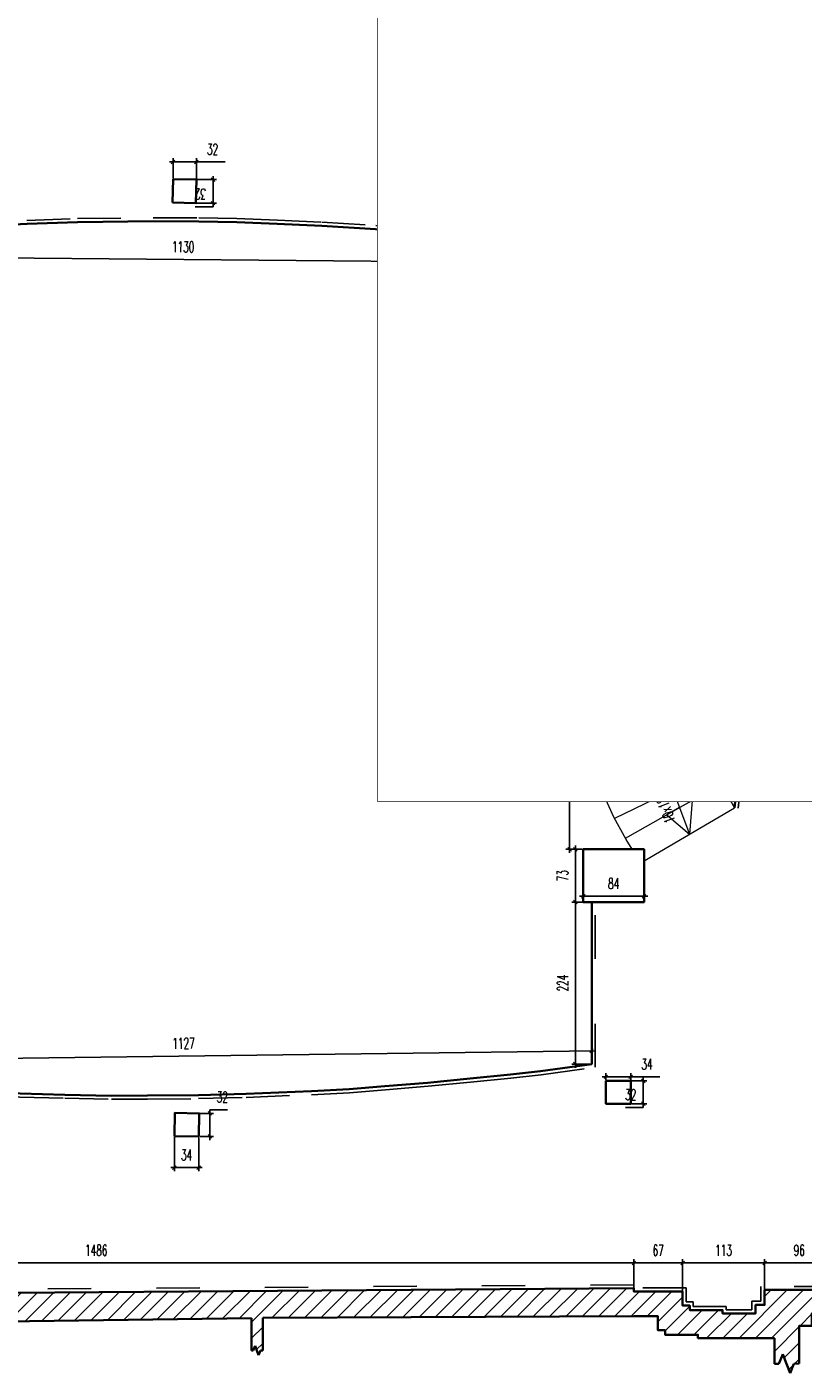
# Model space of a CAD drawing. Header units: millimetres. Extents: x 19887 to 192597, y -14203 to 39042.
# Tile 153 of 256: x 49328 to 51688, y -13550 to -9455. Entities that reach past the tile are written whole.
import ezdxf

# ---------------------------------------------------------------- set-up
doc = ezdxf.new("R2010")
doc.units = ezdxf.units.MM
doc.set_wipeout_variables(frame=1)
doc.linetypes.add('ACAD_ISO03W100', pattern=[30, 12, -18])
doc.layers.get('Defpoints').update_dxf_attribs({"color": 4})
for name, color, linetype, lineweight in [('A-meble', 251, 'Continuous', 0), ('Basen_rzut_poziom_1_obrys', 252, 'Continuous', 35), ('koty wysokościowe', 252, 'Continuous', 0), ('Schody', 252, 'Continuous', 5), ('Tabela', 1, 'Continuous', 0)]:
    doc.layers.add(name, color=color, linetype=linetype, lineweight=lineweight)
for name, color, linetype in [('A_DBA-WYMIAR', 1, 'Continuous'), ('A_DBA_WIDOK CIENKA', 1, 'Continuous'), ('Sufit podwieszany', 252, 'Continuous'), ('Wymiarowanie', 3, 'Continuous'), ('Wypełnienie', 252, 'Continuous')]:
    doc.layers.add(name, color=color, linetype=linetype)
doc.styles.add('ROMANS', font='romans.shx', dxfattribs={"width": 0.6})
doc.styles.get("Standard").update_dxf_attribs({"font": 'arial.ttf'})
doc.dimstyles.new('000001FB70622F18', dxfattribs={"dimtxt": 20, "dimasz": 5, "dimexe": 5, "dimexo": 1, "dimgap": 20, "dimtad": 1, "dimtoh": 1, "dimdec": 0, "dimtxsty": 'Standard', "dimblk": 'OBLIQUE', "dimcen": 0, "dimdle": 5, "dimclrd": 252, "dimclre": 252, "dimclrt": 252, "dimadec": 0, "dimazin": 0, "dimtfac": 1, "dimtdec": 0, "dimtmove": 0, "dimatfit": 3, "dimldrblk": 'OBLIQUE', "dimfxl": 150, "dimfxlon": 1, "dimlwd": 25, "dimlwe": 25, "dimarcsym": 1})

# ---------------------------------------------------------------- blocks, each defined once
blk = doc.blocks.new('_Oblique')
at = {"color": 0, "linetype": 'ByBlock', "lineweight": -2}
blk.add_line((-0.5, -0.5), (0.5, 0.5), dxfattribs=at)
blk = doc.blocks.new('*D901')
at = {"layer": 'Defpoints', "color": 0}
for p in [(1313.4, -4932.1), (1331.3, -4932.1), (1313.4, -4965.7)]:
    blk.add_point(p, dxfattribs=at)
at = {"layer": 'Wymiarowanie', "color": 252, "linetype": 'Continuous', "lineweight": 25}
for p, q in [((1314.4, -4932.1), (1336.3, -4932.1)), ((1331.3, -4927.1), (1356.3, -4927.1)), ((1331.3, -4932.1), (1331.3, -4927.1)), ((1331.3, -4970.7), (1331.3, -4932.1)), ((1314.4, -4965.7), (1336.3, -4965.7))]:
    blk.add_line(p, q, dxfattribs=at)
at = {"layer": 'Wymiarowanie', "color": 252, "linetype": 'ByBlock', "lineweight": 25, "xscale": 5, "yscale": 5, "zscale": 5}
for p, rotation in [((1331.3, -4932.1), 90), ((1331.3, -4965.7), 270)]:
    blk.add_blockref('_Oblique', p, dxfattribs=dict(at, rotation=rotation))
at = {"layer": 'Wymiarowanie', "color": 252, "insert": (1348.8, -4909.6), "char_height": 15, "attachment_point": 5, "rotation": 180, "style": 'ROMANS'}
blk.add_mtext('34', dxfattribs=at)
blk = doc.blocks.new('*D909')
at = {"layer": 'Defpoints', "color": 0}
for p in [(1279.4, -4919.9), (1279.4, -4932.1), (1313.4, -4932.1)]:
    blk.add_point(p, dxfattribs=at)
at = {"layer": 'Wymiarowanie', "color": 252, "linetype": 'Continuous', "lineweight": 25}
for p, q in [((1279.4, -4919.9), (1239.4, -4919.9)), ((1279.4, -4931.1), (1279.4, -4914.9)), ((1318.4, -4919.9), (1279.4, -4919.9)), ((1313.4, -4931.1), (1313.4, -4914.9))]:
    blk.add_line(p, q, dxfattribs=at)
at = {"layer": 'Wymiarowanie', "color": 252, "linetype": 'ByBlock', "lineweight": 25, "xscale": 5, "yscale": 5, "zscale": 5, "rotation": 180}
blk.add_blockref('_Oblique', (1279.4, -4919.9), dxfattribs=at)
at = {"layer": 'Wymiarowanie', "color": 252, "linetype": 'ByBlock', "lineweight": 25, "xscale": 5, "yscale": 5, "zscale": 5}
blk.add_blockref('_Oblique', (1313.4, -4919.9), dxfattribs=at)
at = {"layer": 'Wymiarowanie', "color": 252, "insert": (1256.9, -4902.4), "char_height": 15, "attachment_point": 5, "style": 'ROMANS'}
blk.add_mtext('34', dxfattribs=at)
blk = doc.blocks.new('*D919')
at = {"layer": 'Defpoints', "color": 0}
for p in [(1226.7, -4990.1), (1257.7, -4990.1), (1257.7, -5208.2)]:
    blk.add_point(p, dxfattribs=at)
at = {"layer": 'Wymiarowanie', "color": 252, "linetype": 'Continuous', "lineweight": 25}
for p, q in [((1226.7, -5213.2), (1226.7, -4985.1)), ((1256.7, -4990.1), (1221.7, -4990.1)), ((1256.7, -5208.2), (1221.7, -5208.2))]:
    blk.add_line(p, q, dxfattribs=at)
at = {"layer": 'Wymiarowanie', "color": 252, "linetype": 'ByBlock', "lineweight": 25, "xscale": 5, "yscale": 5, "zscale": 5}
for p, rotation in [((1226.7, -4990.1), 90), ((1226.7, -5208.2), 270)]:
    blk.add_blockref('_Oblique', p, dxfattribs=dict(at, rotation=rotation))
at = {"layer": 'Wymiarowanie', "color": 252, "insert": (1209.2, -5101.4), "char_height": 15, "attachment_point": 5, "rotation": 90, "style": 'ROMANS'}
blk.add_mtext('218', dxfattribs=at)
blk = doc.blocks.new('*D922')
at = {"layer": 'Defpoints', "color": 0}
for p in [(127.6, -4979.9), (127.5, -4993.8), (1257.7, -4990.1)]:
    blk.add_point(p, dxfattribs=at)
at = {"layer": 'Wymiarowanie', "color": 252, "linetype": 'Continuous', "lineweight": 25}
for p, q in [((127.6, -4980.9), (127.5, -4998.8)), ((1262.6, -5004.1), (122.5, -4993.8)), ((1257.7, -4991.1), (1257.5, -5009.1))]:
    blk.add_line(p, q, dxfattribs=at)
at = {"layer": 'Wymiarowanie', "color": 252, "linetype": 'ByBlock', "lineweight": 25, "xscale": 5, "yscale": 5, "zscale": 5}
for p, rotation in [((127.5, -4993.8), 179.4812444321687), ((1257.6, -5004.1), 359.4812444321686)]:
    blk.add_blockref('_Oblique', p, dxfattribs=dict(at, rotation=rotation))
at = {"layer": 'Wymiarowanie', "color": 252, "insert": (692.7, -4981.5), "char_height": 15, "attachment_point": 5, "rotation": 359.4812, "style": 'ROMANS'}
blk.add_mtext('1130', dxfattribs=at)
blk = doc.blocks.new('*D924')
at = {"layer": 'Defpoints', "color": 0}
for p in [(1257.1, -6092.9), (1257.3, -6111.3), (130, -6125.8)]:
    blk.add_point(p, dxfattribs=at)
at = {"layer": 'Wymiarowanie', "color": 252, "linetype": 'Continuous', "lineweight": 25}
for p, q in [((124.7, -6107.4), (1262.1, -6092.8)), ((130, -6124.8), (129.7, -6102.4)), ((1257.3, -6110.3), (1257, -6087.9))]:
    blk.add_line(p, q, dxfattribs=at)
at = {"layer": 'Wymiarowanie', "color": 252, "linetype": 'ByBlock', "lineweight": 25, "xscale": 5, "yscale": 5, "zscale": 5}
for p, rotation in [((1257.1, -6092.9), 0.7378206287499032), ((129.7, -6107.4), 180.7378206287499)]:
    blk.add_blockref('_Oblique', p, dxfattribs=dict(at, rotation=rotation))
at = {"layer": 'Wymiarowanie', "color": 252, "insert": (693.2, -6082.6), "char_height": 15, "attachment_point": 5, "rotation": 0.7378, "style": 'ROMANS'}
blk.add_mtext('1127', dxfattribs=at)
blk = doc.blocks.new('*D928')
at = {"layer": 'Defpoints', "color": 0}
for p in [(1257.3, -5887.3), (1234.8, -6111.3), (1257.3, -6111.3)]:
    blk.add_point(p, dxfattribs=at)
at = {"layer": 'Wymiarowanie', "color": 252, "linetype": 'Continuous', "lineweight": 25}
for p, q in [((1256.3, -5887.3), (1229.8, -5887.3)), ((1234.8, -5882.3), (1234.8, -6116.3)), ((1256.3, -6111.3), (1229.8, -6111.3))]:
    blk.add_line(p, q, dxfattribs=at)
at = {"layer": 'Wymiarowanie', "color": 252, "linetype": 'ByBlock', "lineweight": 25, "xscale": 5, "yscale": 5, "zscale": 5}
for p, rotation in [((1234.8, -5887.3), 90), ((1234.8, -6111.3), 270)]:
    blk.add_blockref('_Oblique', p, dxfattribs=dict(at, rotation=rotation))
at = {"layer": 'Wymiarowanie', "color": 252, "insert": (1217.3, -5999.3), "char_height": 15, "attachment_point": 5, "rotation": 90, "style": 'ROMANS'}
blk.add_mtext('224', dxfattribs=at)
blk = doc.blocks.new('*D926')
at = {"layer": 'Defpoints', "color": 0}
for p in [(1276.9, -6134.5), (1311.3, -6128.9), (1311.3, -6134.5)]:
    blk.add_point(p, dxfattribs=at)
at = {"layer": 'Wymiarowanie', "color": 252, "linetype": 'Continuous', "lineweight": 25}
for p, q in [((1271.9, -6128.9), (1311.3, -6128.9)), ((1276.9, -6133.5), (1276.9, -6123.9)), ((1311.3, -6133.5), (1311.3, -6123.9)), ((1311.3, -6128.9), (1351.3, -6128.9))]:
    blk.add_line(p, q, dxfattribs=at)
at = {"layer": 'Wymiarowanie', "color": 252, "linetype": 'ByBlock', "lineweight": 25, "xscale": 5, "yscale": 5, "zscale": 5, "rotation": 180}
blk.add_blockref('_Oblique', (1276.9, -6128.9), dxfattribs=at)
at = {"layer": 'Wymiarowanie', "color": 252, "linetype": 'ByBlock', "lineweight": 25, "xscale": 5, "yscale": 5, "zscale": 5}
blk.add_blockref('_Oblique', (1311.3, -6128.9), dxfattribs=at)
at = {"layer": 'Wymiarowanie', "color": 252, "insert": (1333.8, -6111.4), "char_height": 15, "attachment_point": 5, "style": 'ROMANS'}
blk.add_mtext('34', dxfattribs=at)
blk = doc.blocks.new('*D930')
at = {"layer": 'Defpoints', "color": 0}
for p in [(1311.3, -6134.5), (1311.3, -6166.1), (1328.6, -6166.1)]:
    blk.add_point(p, dxfattribs=at)
at = {"layer": 'Wymiarowanie', "color": 252, "linetype": 'Continuous', "lineweight": 25}
for p, q in [((1312.3, -6134.5), (1333.6, -6134.5)), ((1328.6, -6129.5), (1328.6, -6166.1)), ((1328.6, -6171.1), (1304, -6171.1)), ((1312.3, -6166.1), (1333.6, -6166.1)), ((1328.6, -6166.1), (1328.6, -6171.1))]:
    blk.add_line(p, q, dxfattribs=at)
at = {"layer": 'Wymiarowanie', "color": 252, "linetype": 'ByBlock', "lineweight": 25, "xscale": 5, "yscale": 5, "zscale": 5}
for p, rotation in [((1328.6, -6134.5), 90), ((1328.6, -6166.1), 270)]:
    blk.add_blockref('_Oblique', p, dxfattribs=dict(at, rotation=rotation))
at = {"layer": 'Wymiarowanie', "color": 252, "insert": (1311.3, -6153.6), "char_height": 15, "attachment_point": 5, "style": 'ROMANS'}
blk.add_mtext('32', dxfattribs=at)
blk = doc.blocks.new('*D929')
at = {"layer": 'Defpoints', "color": 0}
for p in [(1496.3, -6386.2), (1496.3, -6423.6), (1592, -6447.7)]:
    blk.add_point(p, dxfattribs=at)
at = {"layer": 'Wymiarowanie', "color": 252, "linetype": 'Continuous', "lineweight": 25}
for p, q in [((1496.3, -6422.6), (1496.3, -6381.2)), ((1592, -6446.7), (1592, -6381.2)), ((1597, -6386.2), (1491.3, -6386.2))]:
    blk.add_line(p, q, dxfattribs=at)
at = {"layer": 'Wymiarowanie', "color": 252, "linetype": 'ByBlock', "lineweight": 25, "xscale": 5, "yscale": 5, "zscale": 5, "rotation": 180}
blk.add_blockref('_Oblique', (1496.3, -6386.2), dxfattribs=at)
at = {"layer": 'Wymiarowanie', "color": 252, "linetype": 'ByBlock', "lineweight": 25, "xscale": 5, "yscale": 5, "zscale": 5}
blk.add_blockref('_Oblique', (1592, -6386.2), dxfattribs=at)
at = {"layer": 'Wymiarowanie', "color": 252, "insert": (1544.2, -6368.7), "char_height": 15, "attachment_point": 5, "style": 'ROMANS'}
blk.add_mtext('96', dxfattribs=at)
blk = doc.blocks.new('*D931')
at = {"layer": 'Defpoints', "color": 0}
for p in [(1383, -6386.2), (1383, -6425.8), (1496.3, -6423.6)]:
    blk.add_point(p, dxfattribs=at)
at = {"layer": 'Wymiarowanie', "color": 252, "linetype": 'Continuous', "lineweight": 25}
for p, q in [((1383, -6424.8), (1383, -6381.2)), ((1496.3, -6422.6), (1496.3, -6381.2)), ((1501.3, -6386.2), (1378, -6386.2))]:
    blk.add_line(p, q, dxfattribs=at)
at = {"layer": 'Wymiarowanie', "color": 252, "linetype": 'ByBlock', "lineweight": 25, "xscale": 5, "yscale": 5, "zscale": 5, "rotation": 180}
blk.add_blockref('_Oblique', (1383, -6386.2), dxfattribs=at)
at = {"layer": 'Wymiarowanie', "color": 252, "linetype": 'ByBlock', "lineweight": 25, "xscale": 5, "yscale": 5, "zscale": 5}
blk.add_blockref('_Oblique', (1496.3, -6386.2), dxfattribs=at)
at = {"layer": 'Wymiarowanie', "color": 252, "insert": (1439.6, -6368.7), "char_height": 15, "attachment_point": 5, "style": 'ROMANS'}
blk.add_mtext('113', dxfattribs=at)
blk = doc.blocks.new('*D937')
at = {"layer": 'Defpoints', "color": 0}
for p in [(1315.6, -6386.2), (1315.6, -6425.8), (1383, -6425.8)]:
    blk.add_point(p, dxfattribs=at)
at = {"layer": 'Wymiarowanie', "color": 252, "linetype": 'Continuous', "lineweight": 25}
for p, q in [((1315.6, -6424.8), (1315.6, -6381.2)), ((1383, -6424.8), (1383, -6381.2)), ((1388, -6386.2), (1310.6, -6386.2))]:
    blk.add_line(p, q, dxfattribs=at)
at = {"layer": 'Wymiarowanie', "color": 252, "linetype": 'ByBlock', "lineweight": 25, "xscale": 5, "yscale": 5, "zscale": 5, "rotation": 180}
blk.add_blockref('_Oblique', (1315.6, -6386.2), dxfattribs=at)
at = {"layer": 'Wymiarowanie', "color": 252, "linetype": 'ByBlock', "lineweight": 25, "xscale": 5, "yscale": 5, "zscale": 5}
blk.add_blockref('_Oblique', (1383, -6386.2), dxfattribs=at)
at = {"layer": 'Wymiarowanie', "color": 252, "insert": (1349.3, -6368.7), "char_height": 15, "attachment_point": 5, "style": 'ROMANS'}
blk.add_mtext('67', dxfattribs=at)
blk = doc.blocks.new('*D932')
at = {"layer": 'Defpoints', "color": 0}
for p in [(-170.6, -6386.2), (-170.6, -6431), (1315.6, -6425.8)]:
    blk.add_point(p, dxfattribs=at)
at = {"layer": 'Wymiarowanie', "color": 252, "linetype": 'Continuous', "lineweight": 25}
for p, q in [((-170.6, -6430), (-170.6, -6381.2)), ((1315.6, -6424.8), (1315.6, -6381.2)), ((1320.6, -6386.2), (-175.6, -6386.2))]:
    blk.add_line(p, q, dxfattribs=at)
at = {"layer": 'Wymiarowanie', "color": 252, "linetype": 'ByBlock', "lineweight": 25, "xscale": 5, "yscale": 5, "zscale": 5, "rotation": 180}
blk.add_blockref('_Oblique', (-170.6, -6386.2), dxfattribs=at)
at = {"layer": 'Wymiarowanie', "color": 252, "linetype": 'ByBlock', "lineweight": 25, "xscale": 5, "yscale": 5, "zscale": 5}
blk.add_blockref('_Oblique', (1315.6, -6386.2), dxfattribs=at)
at = {"layer": 'Wymiarowanie', "color": 252, "insert": (572.5, -6368.7), "char_height": 15, "attachment_point": 5, "style": 'ROMANS'}
blk.add_mtext('1486', dxfattribs=at)
blk = doc.blocks.new('*D982')
at = {"layer": 'Defpoints', "color": 0}
for p in [(711, -4864), (678.7, -4887.7), (711, -4888.5)]:
    blk.add_point(p, dxfattribs=at)
at = {"layer": 'Wymiarowanie', "color": 252, "linetype": 'Continuous', "lineweight": 25}
for p, q in [((673.7, -4864), (711, -4864)), ((678.7, -4886.7), (678.7, -4859)), ((711, -4887.5), (711, -4859)), ((711, -4864), (750.6, -4864))]:
    blk.add_line(p, q, dxfattribs=at)
at = {"layer": 'Wymiarowanie', "color": 252, "linetype": 'ByBlock', "lineweight": 25, "xscale": 5, "yscale": 5, "zscale": 5, "rotation": 180}
blk.add_blockref('_Oblique', (678.7, -4864), dxfattribs=at)
at = {"layer": 'Wymiarowanie', "color": 252, "linetype": 'ByBlock', "lineweight": 25, "xscale": 5, "yscale": 5, "zscale": 5}
blk.add_blockref('_Oblique', (711, -4864), dxfattribs=at)
at = {"layer": 'Wymiarowanie', "color": 252, "insert": (733.3, -4846.5), "char_height": 15, "attachment_point": 5, "style": 'ROMANS'}
blk.add_mtext('32', dxfattribs=at)
blk = doc.blocks.new('*D988')
at = {"layer": 'Defpoints', "color": 0}
for p in [(711, -4888.5), (710.2, -4921), (733.9, -4921)]:
    blk.add_point(p, dxfattribs=at)
at = {"layer": 'Wymiarowanie', "color": 252, "linetype": 'Continuous', "lineweight": 25}
for p, q in [((712, -4888.5), (738.9, -4888.5)), ((733.9, -4883.5), (733.9, -4921)), ((733.9, -4926), (709.3, -4926)), ((711.2, -4921), (738.9, -4921)), ((733.9, -4921), (733.9, -4926))]:
    blk.add_line(p, q, dxfattribs=at)
at = {"layer": 'Wymiarowanie', "color": 252, "linetype": 'ByBlock', "lineweight": 25, "xscale": 5, "yscale": 5, "zscale": 5}
for p, rotation in [((733.9, -4888.5), 90), ((733.9, -4921), 270)]:
    blk.add_blockref('_Oblique', p, dxfattribs=dict(at, rotation=rotation))
at = {"layer": 'Wymiarowanie', "color": 252, "insert": (716.6, -4908.5), "char_height": 15, "attachment_point": 5, "rotation": 180, "style": 'ROMANS'}
blk.add_mtext('32', dxfattribs=at)
blk = doc.blocks.new('*D989')
at = {"layer": 'Defpoints', "color": 0}
for p in [(680.5, -6210.8), (714.1, -6211.6), (714.1, -6254.4)]:
    blk.add_point(p, dxfattribs=at)
at = {"layer": 'Wymiarowanie', "color": 252, "linetype": 'Continuous', "lineweight": 25}
for p, q in [((680.5, -6211.8), (680.5, -6259.4)), ((714.1, -6212.6), (714.1, -6259.4)), ((675.5, -6254.4), (719.1, -6254.4))]:
    blk.add_line(p, q, dxfattribs=at)
at = {"layer": 'Wymiarowanie', "color": 252, "linetype": 'ByBlock', "lineweight": 25, "xscale": 5, "yscale": 5, "zscale": 5, "rotation": 180}
blk.add_blockref('_Oblique', (680.5, -6254.4), dxfattribs=at)
at = {"layer": 'Wymiarowanie', "color": 252, "linetype": 'ByBlock', "lineweight": 25, "xscale": 5, "yscale": 5, "zscale": 5}
blk.add_blockref('_Oblique', (714.1, -6254.4), dxfattribs=at)
at = {"layer": 'Wymiarowanie', "color": 252, "insert": (697.3, -6236.9), "char_height": 15, "attachment_point": 5, "style": 'ROMANS'}
blk.add_mtext('34', dxfattribs=at)
blk = doc.blocks.new('*D990')
at = {"layer": 'Defpoints', "color": 0}
for p in [(714.9, -6179.4), (729.5, -6179.4), (715.2, -6211.3)]:
    blk.add_point(p, dxfattribs=at)
at = {"layer": 'Wymiarowanie', "color": 252, "linetype": 'Continuous', "lineweight": 25}
for p, q in [((729.5, -6174.4), (754.1, -6174.4)), ((729.5, -6179.4), (729.5, -6174.4)), ((715.9, -6179.4), (734.5, -6179.4)), ((729.5, -6216.3), (729.5, -6179.4)), ((716.2, -6211.3), (734.5, -6211.3))]:
    blk.add_line(p, q, dxfattribs=at)
at = {"layer": 'Wymiarowanie', "color": 252, "linetype": 'ByBlock', "lineweight": 25, "xscale": 5, "yscale": 5, "zscale": 5}
for p, rotation in [((729.5, -6179.4), 90), ((729.5, -6211.3), 270)]:
    blk.add_blockref('_Oblique', p, dxfattribs=dict(at, rotation=rotation))
at = {"layer": 'Wymiarowanie', "color": 252, "insert": (746.8, -6156.9), "char_height": 15, "attachment_point": 5, "style": 'ROMANS'}
blk.add_mtext('32', dxfattribs=at)
blk = doc.blocks.new('*D991')
at = {"layer": 'Defpoints', "color": 0}
for p in [(1329.8, -5879.2), (1245.7, -5887.3), (1329.8, -5887.3)]:
    blk.add_point(p, dxfattribs=at)
at = {"layer": 'Wymiarowanie', "color": 252, "linetype": 'Continuous', "lineweight": 25}
for p, q in [((1240.7, -5879.2), (1334.8, -5879.2)), ((1245.7, -5886.3), (1245.7, -5874.2)), ((1329.8, -5886.3), (1329.8, -5874.2))]:
    blk.add_line(p, q, dxfattribs=at)
at = {"layer": 'Wymiarowanie', "color": 252, "linetype": 'ByBlock', "lineweight": 25, "xscale": 5, "yscale": 5, "zscale": 5, "rotation": 180}
blk.add_blockref('_Oblique', (1245.7, -5879.2), dxfattribs=at)
at = {"layer": 'Wymiarowanie', "color": 252, "linetype": 'ByBlock', "lineweight": 25, "xscale": 5, "yscale": 5, "zscale": 5}
blk.add_blockref('_Oblique', (1329.8, -5879.2), dxfattribs=at)
at = {"layer": 'Wymiarowanie', "color": 252, "insert": (1287.8, -5861.7), "char_height": 15, "attachment_point": 5, "style": 'ROMANS'}
blk.add_mtext('84', dxfattribs=at)
blk = doc.blocks.new('*D986')
at = {"layer": 'Defpoints', "color": 0}
for p in [(1245.7, -5814.2), (1234.8, -5887.3), (1245.7, -5887.3)]:
    blk.add_point(p, dxfattribs=at)
at = {"layer": 'Wymiarowanie', "color": 252, "linetype": 'Continuous', "lineweight": 25}
for p, q in [((1244.7, -5814.2), (1229.8, -5814.2)), ((1234.8, -5809.2), (1234.8, -5892.3)), ((1244.7, -5887.3), (1229.8, -5887.3))]:
    blk.add_line(p, q, dxfattribs=at)
at = {"layer": 'Wymiarowanie', "color": 252, "linetype": 'ByBlock', "lineweight": 25, "xscale": 5, "yscale": 5, "zscale": 5}
for p, rotation in [((1234.8, -5814.2), 90), ((1234.8, -5887.3), 270)]:
    blk.add_blockref('_Oblique', p, dxfattribs=dict(at, rotation=rotation))
at = {"layer": 'Wymiarowanie', "color": 252, "insert": (1217.3, -5850.8), "char_height": 15, "attachment_point": 5, "rotation": 90, "style": 'ROMANS'}
blk.add_mtext('73', dxfattribs=at)
blk = doc.blocks.new('*D992')
at = {"layer": 'Defpoints', "color": 0}
for p in [(1239.6, -5281.8), (1317.1, -5269.7), (1317.1, -5281.8)]:
    blk.add_point(p, dxfattribs=at)
at = {"layer": 'Wymiarowanie', "color": 252, "linetype": 'Continuous', "lineweight": 25}
for p, q in [((1239.6, -5280.8), (1239.6, -5264.7)), ((1317.1, -5280.8), (1317.1, -5264.7)), ((1234.6, -5269.7), (1322.1, -5269.7))]:
    blk.add_line(p, q, dxfattribs=at)
at = {"layer": 'Wymiarowanie', "color": 252, "linetype": 'ByBlock', "lineweight": 25, "xscale": 5, "yscale": 5, "zscale": 5, "rotation": 180}
blk.add_blockref('_Oblique', (1239.6, -5269.7), dxfattribs=at)
at = {"layer": 'Wymiarowanie', "color": 252, "linetype": 'ByBlock', "lineweight": 25, "xscale": 5, "yscale": 5, "zscale": 5}
blk.add_blockref('_Oblique', (1317.1, -5269.7), dxfattribs=at)
at = {"layer": 'Wymiarowanie', "color": 252, "insert": (1278.4, -5252.2), "char_height": 15, "attachment_point": 5, "style": 'ROMANS'}
blk.add_mtext('77', dxfattribs=at)
blk = doc.blocks.new('*D993')
at = {"layer": 'Defpoints', "color": 0}
for p in [(1239.6, -5208.2), (1226.7, -5281.8), (1239.6, -5281.8)]:
    blk.add_point(p, dxfattribs=at)
at = {"layer": 'Wymiarowanie', "color": 252, "linetype": 'Continuous', "lineweight": 25}
for p, q in [((1238.6, -5208.2), (1221.7, -5208.2)), ((1226.7, -5203.2), (1226.7, -5286.8)), ((1238.6, -5281.8), (1221.7, -5281.8))]:
    blk.add_line(p, q, dxfattribs=at)
at = {"layer": 'Wymiarowanie', "color": 252, "linetype": 'ByBlock', "lineweight": 25, "xscale": 5, "yscale": 5, "zscale": 5}
for p, rotation in [((1226.7, -5208.2), 90), ((1226.7, -5281.8), 270)]:
    blk.add_blockref('_Oblique', p, dxfattribs=dict(at, rotation=rotation))
at = {"layer": 'Wymiarowanie', "color": 252, "insert": (1209.2, -5245), "char_height": 15, "attachment_point": 5, "rotation": 90, "style": 'ROMANS'}
blk.add_mtext('74', dxfattribs=at)
blk = doc.blocks.new('*D994')
at = {"layer": 'Defpoints', "color": 0}
for p in [(1226.7, -5281.8), (1245.7, -5281.8), (1245.7, -5814.2)]:
    blk.add_point(p, dxfattribs=at)
at = {"layer": 'Wymiarowanie', "color": 252, "linetype": 'Continuous', "lineweight": 25}
for p, q in [((1244.7, -5281.8), (1221.7, -5281.8)), ((1226.7, -5819.2), (1226.7, -5276.8)), ((1244.7, -5814.2), (1221.7, -5814.2))]:
    blk.add_line(p, q, dxfattribs=at)
at = {"layer": 'Wymiarowanie', "color": 252, "linetype": 'ByBlock', "lineweight": 25, "xscale": 5, "yscale": 5, "zscale": 5}
for p, rotation in [((1226.7, -5281.8), 90.00000000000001), ((1226.7, -5814.2), 270)]:
    blk.add_blockref('_Oblique', p, dxfattribs=dict(at, rotation=rotation))
at = {"layer": 'Wymiarowanie', "color": 252, "insert": (1209.2, -5548), "char_height": 15, "attachment_point": 5, "rotation": 90, "style": 'ROMANS'}
blk.add_mtext('532', dxfattribs=at)
blk = doc.blocks.new('G$CF5E15B28')
at = {"layer": 'Wypełnienie'}
h = blk.add_hatch(dxfattribs=at)
h.set_pattern_fill('ANSI31', color=253, scale=5, angle=90)
h.set_pattern_definition([(45, (3252.028, -2175.285), (-11.22532, 11.22532), [])])
h.paths.add_polyline_path([(1315.6, -6425.8), (1315.6, -6421.3), (83.7, -6430.3), (-170.6, -6431), (-170.6, -6417.4), (-209.7, -6418), (-209.7, -6396.4), (-210.8, -6396.4), (-210.8, -6392), (-220.5, -6392), (-220.5, -6393.7), (-226.3, -6393.7), (-226.3, -6417), (-554.5, -6419.4), (-565.6, -6419.5), (-574.8, -6475.5), (-569.1, -6475.5), (-563.1, -6462.5), (-558.1, -6475.5), (-553.1, -6488.5), (-548.1, -6475.5), (-543.1, -6475.5), (-219.9, -6473.5), (-219.8, -6505.6), (-214.1, -6505.6), (-208.1, -6492.6), (-203.1, -6505.6), (-198.1, -6518.6), (-193.1, -6505.6), (-185.6, -6505.2), (-185.7, -6473.2), (292.8, -6469.2), (293, -6507.3), (295.7, -6507.3), (298.7, -6500.9), (301.1, -6507.3), (303.6, -6513.6), (306, -6507.3), (309.2, -6507.1), (309.2, -6469.1), (787.3, -6462.7), (787.3, -6507.3), (789.2, -6507.3), (792.1, -6500.9), (794.6, -6507.3), (797, -6513.6), (799.5, -6507.3), (802.6, -6507.1), (802.6, -6461.9), (1315.6, -6459.9)])
h.paths.add_polyline_path([(1592, -6423.6), (1496.3, -6423.6), (1496.3, -6444.3), (1483.9, -6444.3), (1483.9, -6456), (1438.3, -6456), (1438.3, -6451.3), (1392.8, -6451.3), (1392.8, -6445.2), (1383, -6445.2), (1383, -6425.8), (1315.6, -6425.8), (1315.6, -6459.9), (1348.9, -6459.9), (1348.9, -6479.3), (1358.7, -6479.3), (1358.7, -6485.5), (1404.2, -6485.5), (1404.2, -6490.1), (1510.2, -6490.1), (1510.1, -6525.5), (1515.8, -6525.5), (1521.7, -6512.5), (1526.7, -6525.5), (1531.7, -6538.5), (1536.7, -6525.5), (1544.3, -6525.1), (1544.3, -6473), (1561.8, -6473), (1561.8, -6455.9), (1592, -6457)])
h.paths.add_polyline_path([(-724.6, -5974), (-634.7, -5772.6), (-642.5, -5762.3), (-646.6, -5753.4), (-748.5, -5969.9), (-748.5, -6044.9), (-753.7, -6157), (-765.1, -6421.3), (-745.4, -6421.7)])
h.paths.add_polyline_path([(108.9, -4624), (80.7, -4624), (81.6, -4637.3), (-190.7, -4637.9), (-190.7, -4625.2), (-247.7, -4625.2), (-247.7, -4632.7), (-384.6, -4630.4), (-381.8, -4456.7), (-409.3, -4456.7), (-408.3, -4356), (-380.3, -4356.4), (-374.8, -3966), (-403.4, -3966), (-402, -3864.7), (-374.3, -3865.4), (-368, -3433.4), (-397.8, -3433.7), (-397.3, -3383.2), (-413.3, -3383), (-413.9, -3449.9), (-384.3, -3449.6), (-390, -3849), (-417.7, -3848.3), (-419.6, -3982), (-391, -3982), (-396.1, -4340.2), (-424.1, -4339.8), (-425.4, -4472.6), (-398, -4472.7), (-400.2, -4658.2), (-400.4, -4668.2), (-400.4, -4674.2), (-240.5, -4673.1), (-240.5, -4687.8), (-232.4, -4687.8), (-232.4, -4689.7), (-212.4, -4689.7), (-212.4, -4685.8), (-210.5, -4685.8), (-210.5, -4664.4), (108.9, -4664.4)])
at = {"layer": 'Basen_rzut_poziom_1_obrys', "color": 253, "elevation": 0}
for points in [[(678.7, -4887.7), (711, -4888.5), (710.2, -4921), (677.9, -4920.2)], [(678.7, -4887.7), (677.9, -4920.2)], [(128.1, -5208.2), (127.6, -4979.9), (270.7, -4963.1), (366.6, -4955.3), (476.9, -4949.8)], [(476.9, -4949.8), (546.6, -4947.2), (651.4, -4946.1), (714.4, -4946.4), (766.7, -4947.3), (822.7, -4949.6), (884.1, -4952.4), (958.7, -4957), (1046.3, -4964.2), (1110.6, -4970.5), (1213.3, -4983.3), (1257.7, -4990.1), (1257.7, -5208.2)], [(1454.9, -5756.8), (1464.9, -5662.3), (1468.1, -5597.6), (1468.8, -5548.4), (1469.2, -5515.9), (1468.6, -5469.4), (1467.5, -5436.8), (1465.1, -5384.7), (1461.2, -5330)], [(130, -6125.8), (166.3, -6130.2), (221.6, -6135.6), (263.6, -6139), (319.2, -6143.8), (375.1, -6147.1), (413.8, -6149.6), (467.2, -6151.9), (529.2, -6153.6), (593.6, -6155), (643.3, -6154.9), (713.9, -6154.1), (779.7, -6152.4), (869.9, -6148.7), (922.3, -6146), (971.6, -6141.9), (1030.6, -6137), (1089.5, -6131.3), (1144.9, -6125.9), (1186.8, -6121.1), (1257.3, -6111.3), (1257.3, -5887.3)], [(680.5, -6210.8), (681.3, -6178.6), (714.9, -6179.4), (714.1, -6211.3), (680.5, -6210.8)], [(1315.6, -6421.3), (83.7, -6430.3)], [(1315.6, -6421.3), (1315.6, -6425.8)], [(1592, -6423.6), (1496.3, -6423.6), (1496.3, -6444.3), (1483.9, -6444.3), (1483.9, -6456), (1438.3, -6456), (1438.3, -6451.3), (1392.8, -6451.3), (1392.8, -6445.2), (1383, -6445.2), (1383, -6425.8), (1315.6, -6425.8), (1315.6, -6425.8), (1315.6, -6425.8), (1315.6, -6425.8), (1315.6, -6425.8), (1315.6, -6425.8), (1315.6, -6425.8)], [(1592, -6423.6), (1592, -6457), (1561.8, -6455.9), (1561.8, -6473), (1544.3, -6473), (1544.3, -6525.1)], [(787.3, -6462.7), (309.2, -6469.1)], [(787.3, -6462.7), (787.3, -6507.3)], [(802.6, -6461.9), (1315.6, -6459.9)], [(802.6, -6507.1), (802.6, -6461.9)], [(1510.2, -6490.1), (1404.2, -6490.1), (1404.2, -6485.5), (1358.7, -6485.5), (1358.7, -6479.3), (1348.9, -6479.3), (1348.9, -6459.9), (1315.6, -6459.9)], [(1510.2, -6490.1), (1510.1, -6525.5)], [(789.2, -6507.3), (787.3, -6507.3)], [(792.1, -6500.9), (789.2, -6507.3)], [(794.6, -6507.3), (792.1, -6500.9)], [(797, -6513.6), (794.6, -6507.3)], [(799.5, -6507.3), (797, -6513.6)], [(802.6, -6507.1), (799.5, -6507.3)], [(802.6, -6507.1), (799.5, -6507.3)], [(1521.7, -6512.5), (1515.8, -6525.5)], [(1526.7, -6525.5), (1521.7, -6512.5)], [(1515.8, -6525.5), (1510.1, -6525.5)], [(1531.7, -6538.5), (1526.7, -6525.5)], [(1536.7, -6525.5), (1531.7, -6538.5)], [(1544.3, -6525.1), (1536.7, -6525.5)], [(1544.3, -6525.1), (1536.7, -6525.5)]]:
    blk.add_lwpolyline(points, dxfattribs=at)
for points in [[(1279.4, -4932.1), (1313.4, -4932.1), (1313.4, -4965.7), (1279.4, -4965.7)], [(1239.6, -5208.2), (1317.1, -5208.2), (1317.1, -5281.8), (1239.6, -5281.8)], [(1245.7, -5814.2), (1329.8, -5814.2), (1329.8, -5887.3), (1245.7, -5887.3)], [(1276.9, -6134.5), (1311.3, -6134.5), (1311.3, -6166.1), (1276.9, -6166.1)]]:
    blk.add_lwpolyline(points, close=True, dxfattribs=at)
at = {"layer": 'koty wysokościowe', "color": 253, "elevation": 0}
for points in [[(1454.8, -4709.5), (1454.8, -4745.8)], [(1447.3, -4730.8), (1454.8, -4730.8)], [(1454.8, -4745.8), (1447.3, -4730.8)], [(1454.8, -4730.8), (1484.8, -4730.8)]]:
    blk.add_lwpolyline(points, dxfattribs=at)
at = {"layer": 'Schody', "color": 253}
for p, q in [((1464.8, -5326.1, 0), (1302.2, -5299.7, 0)), ((1471.6, -5318.6, 0), (1306.9, -5291.9, 0))]:
    blk.add_line(p, q, dxfattribs=at)
at = {"layer": 'Schody', "color": 253, "elevation": 0}
for points in [[(1317.1, -5273.5), (1334.3, -5246.6), (1351.5, -5224.2), (1368.6, -5201.9), (1391.9, -5179), (1416.5, -5156.2), (1521.6, -5268.7), (1498.4, -5289.6), (1482, -5307.2), (1471.6, -5318.6)], [(1504, -5284.6), (1394, -5177)], [(1487.2, -5301.6), (1369.6, -5200.9)], [(1471.6, -5318.6), (1349.2, -5227.2)], [(1463.8, -5220.9), (1409.3, -5308.5)], [(1331.1, -5251.6), (1417.1, -5309.8)], [(1312.9, -5281.8), (1306.9, -5291.9)], [(1317.1, -5281.8), (1344.6, -5298)], [(1426.2, -5281.6), (1407.1, -5275.6), (1409.4, -5308.7)], [(1426.2, -5281.6), (1445.3, -5287.5), (1409.1, -5308.6)], [(1302.2, -5299.7), (1294.5, -5312.6), (1278.1, -5347.3), (1260.8, -5390.6), (1250.8, -5420.8), (1248.5, -5433.8), (1243.7, -5461.5), (1238.5, -5500.8), (1237.2, -5523.7), (1236.9, -5542.1), (1236.5, -5561.2), (1238.2, -5593.1), (1242.3, -5624), (1253.2, -5688.3)], [(1433, -5376.9), (1298.6, -5305.7)], [(1404.5, -5316.3), (1323.3, -5446.8)], [(1364.8, -5309.9), (1444.6, -5357)], [(1433.9, -5321.1), (1457, -5336.8)], [(1284.2, -5334.5), (1422.4, -5397.6)], [(1461.2, -5330), (1438.2, -5367.2), (1425.2, -5391.2), (1413.2, -5418.2), (1398.4, -5459.4), (1395.7, -5472), (1391.3, -5511.6), (1389.7, -5549.1), (1388.5, -5574.8), (1391.2, -5605.7), (1397.1, -5633.7)], [(1464.8, -5326.1), (1461.2, -5330)], [(1413.2, -5418.2), (1271.1, -5364.8)], [(1259.7, -5394.1), (1405.5, -5439.6)], [(1340.4, -5419.3), (1321.4, -5413.3), (1323.6, -5446.4)], [(1250.2, -5424.2), (1396.4, -5468.5)], [(1340.4, -5419.3), (1359.5, -5425.3), (1323.3, -5446.3)], [(1388.5, -5574.8), (1237.9, -5587.5)], [(1397.1, -5633.7), (1409.6, -5667.7), (1418.8, -5687.6), (1434.9, -5722.2), (1454.9, -5756.8)], [(1265.4, -5719.5), (1407.3, -5661.5)], [(1313.4, -5814.2), (1304.9, -5801), (1287.9, -5769.7), (1268.4, -5727.1), (1258, -5700.6), (1253.2, -5688.3)], [(1276.9, -5745.7), (1416.5, -5682.6)], [(1351.6, -5684.2), (1392.4, -5793.6)], [(1426.9, -5704.9), (1289, -5771.8)], [(1303.9, -5799.1), (1436, -5724.1)], [(1378.6, -5756.7), (1396, -5746.8), (1392.4, -5793.6)], [(1329.8, -5830.3), (1454.9, -5756.8), (1454.9, -5756.8), (1454.9, -5756.8)], [(1378.6, -5756.7), (1361.2, -5766.6), (1392.4, -5793.6)]]:
    blk.add_lwpolyline(points, dxfattribs=at)
at = {"layer": 'Schody', "color": 253}
blk.add_circle((1469.1, -5212.4, 0), 10, dxfattribs=at)
at = {"layer": 'Sufit podwieszany', "color": 253, "linetype": 'ACAD_ISO03W100', "ltscale": 5, "elevation": 0}
for points in [[(476.7, -4944.8), (546.5, -4942.2), (651.4, -4941.1), (714.4, -4941.4), (766.8, -4942.3), (822.9, -4944.6), (884.4, -4947.4), (959.1, -4952), (1046.7, -4959.3), (1111.2, -4965.5), (1214, -4978.4), (1262.7, -4985.8), (1262.7, -5208.2)], [(1459.9, -5757.4), (1469.9, -5662.7), (1473.1, -5597.7), (1473.8, -5548.5), (1474.2, -5515.9), (1473.6, -5469.2), (1472.5, -5436.6), (1470.1, -5384.4), (1466.2, -5329.7)], [(129.4, -6130.7), (165.7, -6135.2), (221.1, -6140.6), (263.2, -6144), (318.9, -6148.8), (374.8, -6152.1), (413.6, -6154.5), (467, -6156.9), (529.1, -6158.6), (593.6, -6160), (643.4, -6159.9), (714, -6159.1), (779.9, -6157.4), (870.2, -6153.7), (922.7, -6151), (972.1, -6146.9), (1031.1, -6142), (1089.9, -6136.3), (1145.4, -6130.9), (1187.4, -6126.1), (1262.3, -6115.6), (1262.3, -5887.3)], [(1315.6, -6416.3), (83.6, -6425.3)], [(1597, -6418.6), (1491.3, -6418.6), (1491.3, -6439.3), (1478.9, -6439.3), (1478.9, -6451), (1443.3, -6451), (1443.3, -6446.3), (1397.8, -6446.3), (1397.8, -6440.2), (1388, -6440.2), (1388, -6420.8), (1315.6, -6420.8)]]:
    blk.add_lwpolyline(points, dxfattribs=at)
at = {"layer": 'Sufit podwieszany', "color": 253, "linetype": 'ACAD_ISO03W100', "elevation": 0}
blk.add_lwpolyline([(1315.6, -6416.3), (1315.6, -6420.8)], dxfattribs=at)
at = {"layer": 'koty wysokościowe', "color": 253, "insert": (1456.7, -4712.4, 0), "char_height": 15, "width": 21553.284, "attachment_point": 1, "style": 'ROMANS'}
blk.add_mtext('391.28', dxfattribs=at)
at = {"layer": 'Schody', "color": 253, "char_height": 15, "width": 190.296, "attachment_point": 7, "style": 'ROMANS'}
for s, insert, rotation in [('30', (1396.5, -5395, 0), 58.4528), ('10x18', (1351.5, -5408.2, 0), 58.4528), ('30', (1401.2, -5737.8, 0), 110.1133), ('10x18', (1373.4, -5774.9, 0), 110.1133)]:
    blk.add_mtext(s, dxfattribs=dict(at, insert=insert, rotation=rotation))
at = {"layer": 'Wymiarowanie', "color": 253}
for base, p1, p2, angle, override, picture, middle in [((711, -4864, 0), (678.7, -4887.7, 0), (711, -4888.5, 0), 0, {"dimtxt": 15, "dimgap": 10, "dimtxsty": 'ROMANS'}, '*D982', (733.3, -4846.5, 0)), ((733.905, -4921.0397, 0), (711.0207, -4888.5408, 0), (710.1855, -4921.0397, 0), 90, {"dimtxt": 15, "dimgap": 10, "dimtad": 2, "dimtxsty": 'ROMANS'}, '*D988', (716.6193, -4908.5397, 0)), ((1279.4, -4919.9, 0), (1313.4, -4932.1, 0), (1279.4, -4932.1, 0), 0, {"dimtxt": 15, "dimgap": 10, "dimtxsty": 'ROMANS'}, '*D909', (1256.9, -4902.4, 0)), ((1331.3, -4932.1, 0), (1313.4, -4965.7, 0), (1313.4, -4932.1, 0), 90, {"dimtxt": 15, "dimgap": 10, "dimtad": 2, "dimtxsty": 'ROMANS'}, '*D901', (1348.8, -4909.6, 0)), ((1226.7, -5281.8, 0), (1239.6, -5208.2, 0), (1239.6, -5281.8, 0), 90, {"dimtxt": 15, "dimgap": 10, "dimtxsty": 'ROMANS'}, '*D993', (1209.2, -5245, 0)), ((1317.0954, -5269.6899, 0), (1239.633, -5281.7643, 0), (1317.0954, -5281.7643, 0), 0, {"dimtxt": 15, "dimgap": 10, "dimtxsty": 'ROMANS'}, '*D992', (1278.3642, -5252.1899, 0)), ((1226.7, -5281.8, 0), (1245.7, -5814.2, 0), (1245.7, -5281.8, 0), 90, {"dimtxt": 15, "dimgap": 10, "dimtxsty": 'ROMANS'}, '*D994', (1209.2, -5548, 0)), ((1234.8, -5887.3, 0), (1245.7, -5814.2, 0), (1245.7, -5887.3, 0), 90, {"dimtxt": 15, "dimgap": 10, "dimtxsty": 'ROMANS'}, '*D986', (1217.3, -5850.8, 0)), ((1329.8, -5879.2, 0), (1245.7, -5887.3, 0), (1329.8, -5887.3, 0), 0, {"dimtxt": 15, "dimgap": 10, "dimtxsty": 'ROMANS'}, '*D991', (1287.8, -5861.7, 0)), ((729.5, -6179.4, 0), (715.2, -6211.3, 0), (714.9, -6179.4, 0), 90, {"dimtxt": 15, "dimgap": 10, "dimtad": 2, "dimtxsty": 'ROMANS'}, '*D990', (746.8, -6156.9, 0)), ((-170.6, -6386.2, 0), (1315.6, -6425.8, 0), (-170.6, -6431, 0), 0, {"dimtxt": 15, "dimgap": 10, "dimtxsty": 'ROMANS', "dimtmove": 1}, '*D932', (572.5, -6368.7, 0)), ((1315.6, -6386.2, 0), (1383, -6425.8, 0), (1315.6, -6425.8, 0), 0, {"dimtxt": 15, "dimgap": 10, "dimtxsty": 'ROMANS', "dimtmove": 1}, '*D937', (1349.3, -6368.7, 0)), ((1383, -6386.2, 0), (1496.3, -6423.6, 0), (1383, -6425.8, 0), 0, {"dimtxt": 15, "dimgap": 10, "dimtxsty": 'ROMANS', "dimtmove": 1}, '*D931', (1439.6, -6368.7, 0)), ((1496.3, -6386.2, 0), (1592, -6447.7, 0), (1496.3, -6423.6, 0), 0, {"dimtxt": 15, "dimgap": 10, "dimtxsty": 'ROMANS', "dimtmove": 1}, '*D929', (1544.2, -6368.7, 0))]:
    dim = blk.add_linear_dim(base=base, p1=p1, p2=p2, angle=angle, dimstyle='000001FB70622F18', override=override, dxfattribs=at)
    dim.commit()
    dim.dimension.update_dxf_attribs({"geometry": picture, "text_midpoint": middle})
for p1, p2, distance, picture, middle in [((1257.7, -4990.1, 0), (127.6, -4979.9, 0), 14, '*D922', (692.7, -4981.5, 0)), ((1257.3, -5887.3, 0), (1257.3, -6111.3, 0), -22.5, '*D928', (1217.3, -5999.3, 0)), ((130, -6125.8, 0), (1257.3, -6111.3, 0), 18.4, '*D924', (693.2, -6082.6, 0)), ((1276.9, -6134.5, 0), (1311.3, -6134.5, 0), 5.6, '*D926', (1333.8, -6111.4, 0)), ((1311.3, -6134.5, 0), (1311.3, -6166.1, 0), 17.3, '*D930', (1311.3, -6153.6, 0))]:
    dim = blk.add_aligned_dim(p1=p1, p2=p2, distance=distance, dimstyle='000001FB70622F18', override={"dimtxt": 15, "dimgap": 10, "dimtxsty": 'ROMANS'}, dxfattribs=at)
    dim.commit()
    dim.dimension.update_dxf_attribs({"geometry": picture, "text_midpoint": middle})
for base, p1, p2, angle, picture, middle, dimtype in [((1226.7, -4990.1, 0), (1257.7, -5208.2, 0), (1257.7, -4990.1, 0), 90, '*D919', (1226.7, -5101.4, 0), 161), ((714.1, -6254.4, 0), (680.5, -6210.8, 0), (714.1, -6211.6, 0), 0, '*D989', (697.3, -6254.4, 0), 160)]:
    dim = blk.add_linear_dim(base=base, p1=p1, p2=p2, angle=angle, dimstyle='000001FB70622F18', override={"dimtxt": 15, "dimgap": 10, "dimtxsty": 'ROMANS'}, dxfattribs=at)
    dim.commit()
    dim.dimension.update_dxf_attribs({"geometry": picture, "text_midpoint": middle, "dimtype": dimtype})

msp = doc.modelspace()

# ---------------------------------------------------------------- linework, layer by layer
at = {"layer": 'A-meble', "color": 3, "elevation": 0}
for points in [[(51168.9, -10164.3), (51341.6, -9947.6)], [(51168.9, -9947.6), (51341.6, -10164.3)]]:
    msp.add_lwpolyline(points, dxfattribs=at)
msp.add_lwpolyline([(51168.9, -10164.3), (51341.6, -10164.3), (51341.6, -9947.6), (51168.9, -9947.6)], close=True, dxfattribs=at)
at = {"layer": 'A_DBA_WIDOK CIENKA', "color": 10, "const_width": 15, "elevation": 0}
msp.add_lwpolyline([(51224.3, -10126.1), (51224.3, -10287.1), (53273.1, -10280.6)], dxfattribs=at)
at = {"layer": 'Tabela'}
for points in [[(50394.6, -11810.4), (60894.6, -11810.4), (60894.6, -4385.4), (50394.6, -4385.4)], [(50894.6, -11685.4), (60769.6, -11685.4), (60769.6, -4510.4), (50894.6, -4510.4)]]:
    msp.add_lwpolyline(points, close=True, dxfattribs=at)

# ---------------------------------------------------------------- block references
at = {"xscale": 2.2, "yscale": 2.2, "zscale": 2.2}
msp.add_blockref('G$CF5E15B28', (48279.4, 835.1, 0), dxfattribs=at)

# ---------------------------------------------------------------- next in the draw order: wipeouts: each hides what was drawn before it
msp.add_wipeout([(50894.6, -11685.4), (50894.6, -11810.4), (60894.6, -11810.4), (60894.6, -4385.4), (50394.6, -4385.4), (50394.6, -11810.4), (50894.6, -11810.4), (50894.6, -11685.4), (60769.6, -11685.4), (60769.6, -4510.4), (50894.6, -4510.4)]).dxf.layer = 'A_DBA-WYMIAR'

doc.saveas('drawing.dxf')
